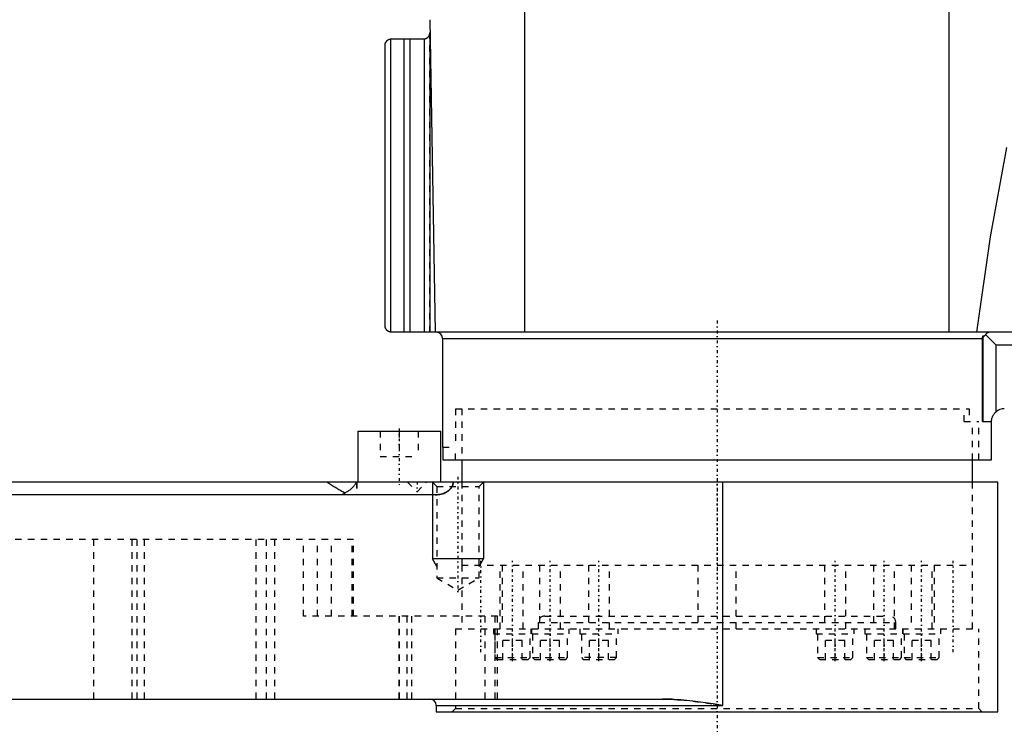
# Model space of a CAD drawing. Extents: x -171 to 392, y -1 to 595.
# Tile 3 of 5: x 111 to 265, y 140 to 251. Entities that reach past the tile are written whole.
import ezdxf

# ---------------------------------------------------------------- set-up
doc = ezdxf.new("R2010")
doc.units = 0
doc.linetypes.add('CENTER', pattern=[1.5, 0.45, -0.5, 0.05, -0.5])
doc.linetypes.add('DASHED', pattern=[2, 1, -1])
for name, color, linetype in [('AM_0', 7, 'CONTINUOUS'), ('AM_10', 7, 'CONTINUOUS'), ('AM_3', 7, 'DASHED'), ('AM_7', 7, 'CENTER')]:
    doc.layers.add(name, color=color, linetype=linetype)

msp = doc.modelspace()

# ---------------------------------------------------------------- linework, layer by layer
at = {"layer": 'AM_0', "color": 7, "linetype": 'CONTINUOUS'}
for p, q in [((256.35, 202.5), (256.35, 280.58)), ((189.87, 202.5), (189.87, 257.5)), ((175, 251.5), (175.86, 202.5)), ((168.86, 248.49), (168.86, 202.51)), ((169, 248.5), (174.03, 248.5)), ((170.95, 248.5), (170.95, 202.5)), ((171.86, 248.5), (171.86, 202.5)), ((174.11, 248.5), (174.11, 202.5)), ((174.98, 249.17), (174.98, 202.5)), ((168, 203.5), (168, 247.5)), ((391.64, 202.5), (169, 202.5)), ((263.7, 200.5), (262.08, 202.12)), ((177, 201.5), (177, 184.5)), ((177, 201.5), (261.57, 201.5)), ((261.57, 188.5), (261.57, 201.5)), ((261.7, 188.5), (261.7, 201.99)), ((263.7, 190.02), (263.7, 200.5)), ((267, 200.5), (263.7, 200.5)), ((261.57, 188.5), (263, 188.5)), ((263, 182.5), (263, 188.5)), ((163.7, 187), (163.7, 179)), ((163.7, 187), (176.7, 187)), ((176.7, 179), (176.7, 187)), ((177, 184.5), (177.03, 184.5)), ((177.03, 184.5), (177.03, 182.5)), ((177.03, 182.5), (263, 182.5)), ((180, 182.5), (180, 179)), ((260, 179), (260, 182.5)), ((264, 179), (-48.5, 179)), ((220.9, 144), (220.9, 179)), ((264, 143), (264, 179)), ((175.82, 177), (55.54, 177)), ((49.88, 145), (211.47, 145)), ((176, 144), (176, 143)), ((176, 144), (220.9, 144)), ((176, 143), (264, 143))]:
    msp.add_line(p, q, dxfattribs=at)
for points in [[(168, 247.5, 0), (168, 247.51, 0), (168, 247.52, 0), (168, 247.54, 0), (168, 247.54, 0), (168, 247.55, 0), (168, 247.56, 0), (168, 247.58, 0), (168, 247.59, 0), (168.01, 247.6, 0), (168.01, 247.62, 0), (168.01, 247.62, 0), (168.01, 247.63, 0), (168.01, 247.64, 0), (168.01, 247.65, 0), (168.01, 247.67, 0), (168.02, 247.68, 0), (168.02, 247.69, 0), (168.02, 247.7, 0), (168.02, 247.7, 0), (168.02, 247.71, 0), (168.03, 247.73, 0), (168.03, 247.73, 0), (168.03, 247.74, 0), (168.03, 247.75, 0), (168.03, 247.76, 0), (168.04, 247.77, 0), (168.04, 247.77, 0), (168.04, 247.78, 0), (168.04, 247.8, 0), (168.06, 247.83, 0), (168.08, 247.9, 0), (168.11, 247.96, 0), (168.15, 248.03, 0), (168.19, 248.09, 0), (168.21, 248.12, 0), (168.24, 248.15, 0), (168.27, 248.18, 0), (168.28, 248.19, 0), (168.29, 248.2, 0), (168.29, 248.21, 0), (168.3, 248.21, 0), (168.3, 248.22, 0), (168.31, 248.23, 0), (168.32, 248.24, 0), (168.33, 248.25, 0), (168.34, 248.25, 0), (168.35, 248.26, 0), (168.35, 248.26, 0), (168.36, 248.27, 0), (168.37, 248.28, 0), (168.38, 248.29, 0), (168.39, 248.3, 0), (168.41, 248.3, 0), (168.41, 248.31, 0), (168.42, 248.31, 0), (168.43, 248.32, 0), (168.44, 248.33, 0), (168.45, 248.34, 0), (168.46, 248.34, 0), (168.47, 248.35, 0), (168.48, 248.35, 0), (168.49, 248.36, 0), (168.5, 248.36, 0), (168.51, 248.37, 0), (168.52, 248.38, 0), (168.54, 248.39, 0), (168.55, 248.39, 0), (168.55, 248.4, 0), (168.56, 248.4, 0), (168.57, 248.41, 0), (168.59, 248.41, 0), (168.6, 248.41, 0), (168.6, 248.42, 0), (168.62, 248.42, 0), (168.63, 248.43, 0), (168.64, 248.43, 0), (168.64, 248.43, 0), (168.66, 248.44, 0), (168.67, 248.45, 0), (168.69, 248.45, 0), (168.7, 248.45, 0), (168.72, 248.46, 0), (168.72, 248.46, 0), (168.73, 248.46, 0), (168.75, 248.47, 0), (168.76, 248.47, 0), (168.78, 248.47, 0), (168.79, 248.48, 0), (168.81, 248.48, 0), (168.82, 248.48, 0), (168.82, 248.48, 0), (168.84, 248.49, 0), (168.85, 248.49, 0), (168.86, 248.49, 0)], [(168, 247.5, 0), (168, 247.51, 0), (168, 247.52, 0), (168, 247.53, 0), (168, 247.54, 0), (168, 247.54, 0), (168, 247.55, 0), (168, 247.56, 0), (168, 247.58, 0), (168, 247.59, 0), (168, 247.6, 0), (168.01, 247.6, 0), (168.01, 247.61, 0), (168.01, 247.62, 0), (168.01, 247.63, 0), (168.01, 247.64, 0), (168.01, 247.65, 0), (168.01, 247.66, 0), (168.01, 247.66, 0), (168.01, 247.67, 0), (168.02, 247.68, 0), (168.02, 247.69, 0), (168.02, 247.69, 0), (168.02, 247.7, 0), (168.02, 247.71, 0), (168.02, 247.72, 0), (168.02, 247.72, 0), (168.03, 247.73, 0), (168.03, 247.74, 0), (168.03, 247.74, 0), (168.04, 247.78, 0), (168.06, 247.83, 0), (168.08, 247.89, 0), (168.1, 247.94, 0), (168.13, 247.99, 0), (168.14, 248.02, 0), (168.16, 248.04, 0), (168.19, 248.09, 0), (168.23, 248.14, 0), (168.27, 248.19, 0), (168.32, 248.23, 0), (168.37, 248.27, 0), (168.39, 248.29, 0), (168.42, 248.31, 0), (168.45, 248.33, 0), (168.46, 248.34, 0), (168.47, 248.35, 0), (168.47, 248.35, 0), (168.48, 248.35, 0), (168.49, 248.36, 0), (168.5, 248.36, 0), (168.51, 248.37, 0), (168.52, 248.38, 0), (168.53, 248.38, 0), (168.53, 248.38, 0), (168.54, 248.39, 0), (168.55, 248.39, 0), (168.56, 248.4, 0), (168.56, 248.4, 0)], [(168.86, 248.49, 0), (168.88, 248.49, 0), (168.93, 248.5, 0), (168.98, 248.5, 0), (169, 248.5, 0)], [(174.03, 248.5, 0), (174.05, 248.5, 0), (174.07, 248.5, 0), (174.1, 248.5, 0), (174.11, 248.5, 0)], [(174.11, 248.5, 0), (174.12, 248.5, 0), (174.13, 248.5, 0), (174.15, 248.51, 0), (174.16, 248.51, 0), (174.16, 248.51, 0), (174.18, 248.51, 0), (174.19, 248.51, 0), (174.2, 248.51, 0), (174.22, 248.52, 0), (174.23, 248.52, 0), (174.24, 248.52, 0), (174.25, 248.52, 0), (174.26, 248.53, 0), (174.27, 248.53, 0), (174.29, 248.53, 0), (174.3, 248.54, 0), (174.31, 248.54, 0), (174.32, 248.54, 0), (174.33, 248.54, 0), (174.34, 248.55, 0), (174.35, 248.55, 0), (174.36, 248.55, 0), (174.37, 248.56, 0), (174.38, 248.56, 0), (174.39, 248.57, 0), (174.4, 248.57, 0), (174.41, 248.57, 0), (174.42, 248.58, 0), (174.43, 248.58, 0), (174.44, 248.59, 0), (174.46, 248.59, 0), (174.47, 248.6, 0), (174.47, 248.6, 0), (174.48, 248.6, 0), (174.49, 248.61, 0), (174.5, 248.62, 0), (174.52, 248.62, 0), (174.53, 248.63, 0), (174.54, 248.64, 0), (174.54, 248.64, 0), (174.55, 248.64, 0), (174.56, 248.65, 0), (174.57, 248.66, 0), (174.58, 248.66, 0), (174.59, 248.67, 0), (174.6, 248.68, 0), (174.61, 248.68, 0), (174.61, 248.68, 0), (174.62, 248.69, 0), (174.63, 248.7, 0), (174.64, 248.71, 0), (174.65, 248.71, 0), (174.66, 248.72, 0), (174.67, 248.72, 0), (174.67, 248.73, 0), (174.68, 248.74, 0), (174.69, 248.74, 0), (174.72, 248.77, 0), (174.74, 248.79, 0), (174.77, 248.82, 0), (174.81, 248.87, 0), (174.85, 248.92, 0), (174.88, 248.97, 0), (174.91, 249.02, 0), (174.92, 249.04, 0), (174.93, 249.05, 0), (174.93, 249.06, 0), (174.93, 249.06, 0), (174.94, 249.07, 0), (174.94, 249.07, 0), (174.94, 249.08, 0), (174.94, 249.08, 0), (174.95, 249.09, 0), (174.95, 249.09, 0), (174.95, 249.1, 0), (174.95, 249.1, 0), (174.95, 249.11, 0), (174.96, 249.11, 0), (174.96, 249.12, 0), (174.96, 249.13, 0), (174.96, 249.13, 0), (174.97, 249.14, 0), (174.97, 249.14, 0), (174.97, 249.14, 0), (174.97, 249.15, 0), (174.97, 249.15, 0), (174.97, 249.16, 0), (174.97, 249.16, 0), (174.98, 249.16, 0), (174.98, 249.16, 0), (174.98, 249.17, 0), (174.98, 249.17, 0), (174.98, 249.17, 0), (174.98, 249.17, 0)], [(260.69, 202.5, 0), (262.85, 217.46, 0), (265.38, 231.48, 0)], [(168.86, 202.51, 0), (168.85, 202.51, 0), (168.84, 202.51, 0), (168.82, 202.52, 0), (168.82, 202.52, 0), (168.81, 202.52, 0), (168.79, 202.52, 0), (168.78, 202.53, 0), (168.76, 202.53, 0), (168.75, 202.53, 0), (168.73, 202.54, 0), (168.72, 202.54, 0), (168.72, 202.54, 0), (168.7, 202.55, 0), (168.69, 202.55, 0), (168.67, 202.55, 0), (168.66, 202.56, 0), (168.64, 202.57, 0), (168.64, 202.57, 0), (168.63, 202.57, 0), (168.62, 202.58, 0), (168.6, 202.58, 0), (168.6, 202.59, 0), (168.59, 202.59, 0), (168.57, 202.59, 0), (168.56, 202.6, 0), (168.55, 202.6, 0), (168.55, 202.61, 0), (168.54, 202.61, 0), (168.52, 202.62, 0), (168.51, 202.63, 0), (168.5, 202.64, 0), (168.49, 202.64, 0), (168.48, 202.65, 0), (168.47, 202.65, 0), (168.46, 202.66, 0), (168.45, 202.66, 0), (168.44, 202.67, 0), (168.43, 202.68, 0), (168.42, 202.69, 0), (168.41, 202.69, 0), (168.41, 202.7, 0), (168.39, 202.7, 0), (168.38, 202.71, 0), (168.37, 202.72, 0), (168.36, 202.73, 0), (168.35, 202.74, 0), (168.35, 202.74, 0), (168.34, 202.75, 0), (168.33, 202.75, 0), (168.32, 202.76, 0), (168.31, 202.77, 0), (168.3, 202.78, 0), (168.3, 202.79, 0), (168.29, 202.79, 0), (168.29, 202.8, 0), (168.28, 202.81, 0), (168.27, 202.82, 0), (168.24, 202.85, 0), (168.21, 202.88, 0), (168.19, 202.91, 0), (168.15, 202.97, 0), (168.11, 203.04, 0), (168.08, 203.1, 0), (168.06, 203.17, 0), (168.04, 203.2, 0), (168.04, 203.22, 0), (168.04, 203.23, 0), (168.04, 203.23, 0), (168.03, 203.24, 0), (168.03, 203.25, 0), (168.03, 203.26, 0), (168.03, 203.27, 0), (168.03, 203.27, 0), (168.02, 203.29, 0), (168.02, 203.3, 0), (168.02, 203.3, 0), (168.02, 203.31, 0), (168.02, 203.32, 0), (168.01, 203.33, 0), (168.01, 203.35, 0), (168.01, 203.36, 0), (168.01, 203.37, 0), (168.01, 203.38, 0), (168.01, 203.38, 0), (168.01, 203.4, 0), (168, 203.41, 0), (168, 203.42, 0), (168, 203.44, 0), (168, 203.45, 0), (168, 203.46, 0), (168, 203.46, 0), (168, 203.48, 0), (168, 203.49, 0), (168, 203.5, 0)], [(169, 202.5, 0), (168.98, 202.5, 0), (168.93, 202.5, 0), (168.88, 202.51, 0), (168.86, 202.51, 0)], [(261.7, 201.99, 0), (261.7, 201.97, 0), (261.7, 201.94, 0), (261.71, 201.91, 0), (261.71, 201.9, 0), (261.71, 201.89, 0), (261.72, 201.88, 0), (261.72, 201.88, 0), (261.72, 201.87, 0), (261.72, 201.87, 0), (261.72, 201.87, 0), (261.73, 201.87, 0), (261.73, 201.87, 0), (261.73, 201.86, 0), (261.73, 201.86, 0), (261.73, 201.86, 0), (261.73, 201.86, 0), (261.74, 201.86, 0), (261.74, 201.86, 0), (261.74, 201.86, 0), (261.74, 201.85, 0), (261.74, 201.85, 0), (261.75, 201.85, 0), (261.75, 201.85, 0), (261.75, 201.85, 0), (261.75, 201.85, 0), (261.75, 201.85, 0), (261.75, 201.85, 0), (261.76, 201.85, 0), (261.76, 201.85, 0), (261.76, 201.85, 0), (261.76, 201.85, 0), (261.76, 201.85, 0), (261.77, 201.85, 0), (261.77, 201.85, 0), (261.77, 201.85, 0), (261.77, 201.85, 0), (261.77, 201.85, 0), (261.78, 201.85, 0), (261.78, 201.85, 0), (261.78, 201.85, 0), (261.78, 201.85, 0), (261.78, 201.86, 0), (261.79, 201.86, 0), (261.79, 201.86, 0), (261.79, 201.86, 0), (261.79, 201.86, 0), (261.8, 201.86, 0), (261.8, 201.86, 0), (261.8, 201.87, 0), (261.81, 201.87, 0), (261.81, 201.87, 0), (261.81, 201.87, 0), (261.81, 201.87, 0), (261.82, 201.88, 0), (261.82, 201.88, 0), (261.83, 201.88, 0), (261.83, 201.88, 0), (261.83, 201.89, 0), (261.84, 201.89, 0), (261.84, 201.89, 0), (261.84, 201.9, 0), (261.85, 201.9, 0), (261.86, 201.91, 0), (261.89, 201.94, 0), (261.93, 201.98, 0), (261.95, 202, 0), (261.97, 202.01, 0), (262.01, 202.05, 0), (262.06, 202.1, 0), (262.08, 202.12, 0)], [(262.08, 202.12, 0), (262.09, 202.14, 0), (262.11, 202.18, 0), (262.14, 202.22, 0), (262.15, 202.24, 0), (262.16, 202.25, 0), (262.19, 202.29, 0), (262.22, 202.32, 0), (262.24, 202.34, 0), (262.27, 202.37, 0), (262.3, 202.39, 0), (262.32, 202.4, 0), (262.33, 202.42, 0), (262.36, 202.43, 0), (262.39, 202.45, 0), (262.43, 202.46, 0), (262.46, 202.48, 0), (262.49, 202.49, 0), (262.51, 202.49, 0), (262.52, 202.49, 0), (262.55, 202.5, 0), (262.59, 202.5, 0), (262.6, 202.5, 0)], [(261.57, 201.5, 0), (261.57, 201.51, 0), (261.57, 201.54, 0), (261.57, 201.57, 0), (261.57, 201.58, 0), (261.57, 201.6, 0), (261.58, 201.63, 0), (261.58, 201.65, 0), (261.59, 201.68, 0), (261.59, 201.71, 0), (261.6, 201.74, 0), (261.6, 201.75, 0), (261.61, 201.77, 0), (261.62, 201.8, 0), (261.62, 201.82, 0), (261.63, 201.85, 0), (261.64, 201.87, 0), (261.66, 201.9, 0), (261.66, 201.91, 0), (261.67, 201.92, 0), (261.68, 201.95, 0), (261.69, 201.97, 0), (261.7, 201.99, 0)], [(263, 188.5, 0), (263, 188.55, 0), (263.01, 188.64, 0), (263.01, 188.74, 0), (263.02, 188.78, 0), (263.03, 188.83, 0), (263.05, 188.92, 0), (263.07, 189.02, 0), (263.1, 189.11, 0), (263.13, 189.2, 0), (263.16, 189.29, 0), (263.18, 189.34, 0), (263.2, 189.38, 0), (263.25, 189.46, 0), (263.3, 189.55, 0), (263.35, 189.63, 0), (263.41, 189.71, 0), (263.47, 189.78, 0), (263.5, 189.82, 0), (263.53, 189.85, 0), (263.59, 189.92, 0), (263.66, 189.99, 0), (263.7, 190.02, 0)], [(158.92, 179, 0), (159, 178.95, 0), (159.16, 178.85, 0), (159.32, 178.75, 0), (159.4, 178.7, 0), (159.48, 178.65, 0), (159.64, 178.55, 0), (159.8, 178.44, 0), (159.97, 178.34, 0), (160.13, 178.25, 0), (160.29, 178.15, 0), (160.37, 178.1, 0), (160.45, 178.05, 0), (160.61, 177.96, 0), (160.77, 177.86, 0), (160.92, 177.77, 0), (161.08, 177.69, 0), (161.23, 177.6, 0), (161.31, 177.56, 0), (161.38, 177.53, 0), (161.53, 177.45, 0), (161.68, 177.38, 0), (161.75, 177.34, 0)], [(161.75, 177.34, 0), (161.83, 177.38, 0), (161.97, 177.46, 0), (162.11, 177.54, 0), (162.18, 177.58, 0), (162.25, 177.63, 0), (162.38, 177.72, 0), (162.5, 177.81, 0), (162.62, 177.91, 0), (162.73, 178.01, 0), (162.84, 178.11, 0), (162.89, 178.16, 0), (162.95, 178.21, 0), (163.04, 178.32, 0), (163.14, 178.42, 0), (163.22, 178.53, 0), (163.3, 178.64, 0), (163.38, 178.74, 0), (163.41, 178.79, 0), (163.43, 178.84, 0), (163.46, 178.88, 0), (163.47, 178.9, 0), (163.47, 178.91, 0), (163.48, 178.91, 0), (163.48, 178.92, 0), (163.48, 178.93, 0), (163.49, 178.94, 0), (163.49, 178.95, 0), (163.49, 178.96, 0), (163.49, 178.96, 0), (163.49, 178.96, 0), (163.49, 178.96, 0), (163.49, 178.96, 0), (163.49, 178.96, 0), (163.49, 178.96, 0), (163.49, 178.97, 0), (163.49, 178.97, 0), (163.49, 178.97, 0), (163.49, 178.97, 0), (163.49, 178.97, 0), (163.49, 178.97, 0), (163.49, 178.97, 0), (163.5, 178.97, 0), (163.5, 178.97, 0), (163.5, 178.98, 0), (163.5, 178.98, 0), (163.5, 178.98, 0), (163.5, 178.98, 0), (163.5, 178.98, 0), (163.5, 178.98, 0), (163.5, 178.98, 0), (163.5, 178.98, 0), (163.5, 178.99, 0), (163.5, 178.99, 0), (163.5, 178.99, 0), (163.5, 178.99, 0), (163.5, 178.99, 0), (163.5, 178.99, 0), (163.5, 178.99, 0), (163.5, 178.99, 0), (163.5, 179, 0), (163.5, 179, 0), (163.5, 179, 0), (163.5, 179, 0), (163.5, 179, 0)], [(175.82, 177, 0), (175.92, 177, 0), (176.13, 177.01, 0), (176.35, 177.04, 0), (176.46, 177.05, 0), (176.56, 177.07, 0), (176.78, 177.12, 0), (176.98, 177.18, 0), (177.17, 177.24, 0), (177.37, 177.33, 0), (177.48, 177.38, 0), (177.51, 177.4, 0), (177.55, 177.42, 0), (177.56, 177.43, 0), (177.58, 177.43, 0), (177.61, 177.45, 0), (177.64, 177.47, 0), (177.66, 177.48, 0), (177.67, 177.49, 0), (177.7, 177.51, 0), (177.73, 177.53, 0), (177.75, 177.54, 0), (177.76, 177.55, 0), (177.79, 177.57, 0), (177.82, 177.59, 0), (177.85, 177.61, 0), (177.88, 177.63, 0), (177.9, 177.65, 0), (177.92, 177.66, 0), (177.93, 177.67, 0), (177.96, 177.69, 0), (177.98, 177.71, 0), (178.01, 177.73, 0), (178.04, 177.76, 0), (178.06, 177.78, 0), (178.07, 177.79, 0), (178.09, 177.8, 0), (178.11, 177.83, 0), (178.14, 177.85, 0), (178.16, 177.88, 0), (178.19, 177.9, 0), (178.21, 177.93, 0), (178.23, 177.94, 0), (178.24, 177.96, 0), (178.26, 177.99, 0), (178.28, 178.01, 0), (178.31, 178.04, 0), (178.33, 178.07, 0), (178.35, 178.1, 0), (178.36, 178.11, 0), (178.37, 178.13, 0), (178.39, 178.16, 0), (178.41, 178.19, 0), (178.43, 178.22, 0), (178.45, 178.25, 0), (178.46, 178.28, 0), (178.47, 178.29, 0), (178.48, 178.31, 0), (178.5, 178.34, 0), (178.51, 178.37, 0), (178.52, 178.38, 0), (178.53, 178.4, 0), (178.54, 178.43, 0), (178.55, 178.46, 0), (178.56, 178.48, 0), (178.57, 178.5, 0), (178.58, 178.53, 0), (178.59, 178.56, 0), (178.6, 178.6, 0), (178.61, 178.63, 0), (178.62, 178.67, 0), (178.62, 178.69, 0), (178.63, 178.7, 0), (178.63, 178.74, 0), (178.64, 178.77, 0), (178.65, 178.81, 0), (178.65, 178.85, 0), (178.65, 178.88, 0), (178.66, 178.9, 0), (178.66, 178.91, 0), (178.66, 178.95, 0), (178.66, 178.98, 0), (178.66, 179, 0)], [(161.75, 177.34, 0), (161.73, 177.33, 0), (161.69, 177.29, 0), (161.65, 177.26, 0), (161.63, 177.24, 0), (161.61, 177.22, 0), (161.56, 177.19, 0), (161.52, 177.17, 0), (161.48, 177.14, 0), (161.44, 177.12, 0), (161.39, 177.1, 0), (161.37, 177.09, 0), (161.35, 177.08, 0), (161.3, 177.06, 0), (161.26, 177.04, 0), (161.21, 177.03, 0), (161.17, 177.02, 0), (161.12, 177.01, 0), (161.1, 177.01, 0), (161.08, 177.01, 0), (161.03, 177, 0), (160.99, 177, 0), (160.97, 177, 0)], [(220.9, 144, 0), (219.39, 144.23, 0), (216.2, 144.66, 0), (214.31, 144.86, 0), (213.78, 144.9, 0), (213.26, 144.94, 0), (212.99, 144.96, 0), (212.73, 144.97, 0), (212.22, 144.99, 0), (211.72, 145, 0), (211.47, 145, 0)]]:
    msp.add_polyline3d(points, dxfattribs=at)
for centre, radius, start, end in [((174.03, 249.5), 1, 340.8041, 1), ((176, 201.5), 1, 0, 90), ((265, 188.5), 2, 90, 130.5416), ((175, 144), 1, 0, 90)]:
    msp.add_arc(centre, radius, start, end, dxfattribs=at)
at = {"layer": 'AM_10', "color": 7, "linetype": 'CONTINUOUS'}
for p, q in [((175.4, 179), (175.4, 167)), ((183.4, 179), (183.4, 167)), ((183.4, 167), (175.4, 167)), ((176.08, 165.8), (175.4, 167)), ((182.72, 165.8), (183.4, 167))]:
    msp.add_line(p, q, dxfattribs=at)
at = {"layer": 'AM_3', "color": 6, "linetype": 'DASHED'}
for p, q in [((174.11, 248.5), (174.11, 202.5)), ((174.98, 249.17), (174.98, 202.5)), ((174.99, 202.5), (174.99, 249.2)), ((179, 190.5), (179, 184.5)), ((179, 190.5), (259.5, 190.5)), ((180, 190.5), (180, 182.5)), ((258.7, 188.5), (258.7, 190.5)), ((259.5, 190.5), (259.5, 188.5)), ((258.7, 188.5), (261, 188.5)), ((260, 182.5), (260, 188.5)), ((261, 182.5), (261, 188.5)), ((167.2, 187), (167.2, 183)), ((170.2, 187), (170.2, 183)), ((173.2, 187), (173.2, 183)), ((177.03, 184.5), (179.03, 184.5)), ((179.03, 182.5), (179.03, 184.5)), ((167.2, 183), (173.2, 183)), ((163.5, 179), (163.5, 177)), ((163.59, 179), (163.59, 177)), ((171.5, 179), (173, 177.5)), ((173, 177.5), (174.5, 179)), ((175.4, 179), (176.08, 178.32)), ((180, 179), (180, 166)), ((182.72, 178.32), (183.4, 179)), ((260, 166), (260, 179)), ((176.08, 178.32), (176.08, 164)), ((176.08, 178.32), (182.72, 178.32)), ((182.72, 164), (182.72, 178.32)), ((163.05, 170), (48.62, 170)), ((122.36, 145), (122.36, 170)), ((128.32, 170), (128.32, 145)), ((129.17, 145), (129.17, 170)), ((130.32, 145), (130.32, 170)), ((147.77, 145), (147.77, 170)), ((149.43, 145), (149.43, 170)), ((150.71, 145), (150.71, 170)), ((155.21, 158), (155.21, 170)), ((157.4, 158), (157.4, 170)), ((159.59, 158), (159.59, 170)), ((162.85, 158), (162.85, 170)), ((163.05, 158), (163.05, 170)), ((180, 166), (180, 156)), ((180, 166), (260, 166)), ((186, 156), (186, 166)), ((186.31, 166), (186.31, 156)), ((189.61, 156), (189.61, 166)), ((192.19, 166), (192.19, 156)), ((195.49, 156), (195.49, 166)), ((199.85, 166), (199.85, 156)), ((203.15, 156), (203.15, 166)), ((217, 166), (217, 156)), ((223, 156), (223, 166)), ((236.85, 166), (236.85, 156)), ((240.15, 156), (240.15, 166)), ((244.51, 166), (244.51, 156)), ((247.81, 156), (247.81, 166)), ((250.39, 166), (250.39, 156)), ((253.69, 156), (253.69, 166)), ((254, 166), (254, 156)), ((260, 156), (260, 166)), ((176.08, 164), (179.4, 162.08)), ((176.08, 164), (182.72, 164)), ((179.4, 162.08), (182.72, 164)), ((185.62, 158), (155.21, 158)), ((170.18, 145), (170.18, 158)), ((170.24, 145), (170.24, 158)), ((171.43, 145), (171.43, 158)), ((172.18, 145), (172.18, 158)), ((172.18, 145), (172.18, 158)), ((183.66, 145), (183.66, 158)), ((185.22, 145), (185.22, 158)), ((185.62, 145), (185.62, 158)), ((193, 158), (247, 158)), ((179, 156), (179, 143.5)), ((179, 156), (261, 156)), ((184.96, 156), (184.96, 155.2)), ((190.84, 156), (190.84, 155.2)), ((190.96, 155.2), (190.96, 156)), ((192, 157), (192, 156)), ((192, 157), (248, 157)), ((196.84, 155.2), (196.84, 156)), ((198.5, 156), (198.5, 155.2)), ((204.5, 155.2), (204.5, 156)), ((235.5, 156), (235.5, 155.2)), ((241.5, 155.2), (241.5, 156)), ((243.16, 156), (243.16, 155.2)), ((248, 156), (248, 157)), ((249.04, 156), (249.04, 155.2)), ((249.16, 155.2), (249.16, 156)), ((255.04, 155.2), (255.04, 156)), ((261, 143.5), (261, 156)), ((184.96, 155.2), (196.84, 155.2)), ((185.21, 155.2), (185.21, 151.5)), ((190.71, 151.5), (190.71, 155.2)), ((191.09, 155.2), (191.09, 151.5)), ((196.59, 151.5), (196.59, 155.2)), ((198.5, 155.2), (204.5, 155.2)), ((198.75, 155.2), (198.75, 151.5)), ((204.25, 151.5), (204.25, 155.2)), ((235.5, 155.2), (241.5, 155.2)), ((235.75, 155.2), (235.75, 151.5)), ((241.25, 151.5), (241.25, 155.2)), ((243.16, 155.2), (255.04, 155.2)), ((243.41, 155.2), (243.41, 151.5)), ((248.91, 151.5), (248.91, 155.2)), ((249.29, 155.2), (249.29, 151.5)), ((254.79, 151.5), (254.79, 155.2)), ((186.46, 151.2), (186.46, 154.2)), ((189.46, 154.2), (186.46, 154.2)), ((187.96, 151.2), (187.96, 154.2)), ((189.46, 151.2), (189.46, 154.2)), ((192.34, 151.2), (192.34, 154.2)), ((195.34, 154.2), (192.34, 154.2)), ((193.84, 151.2), (193.84, 154.2)), ((195.34, 151.2), (195.34, 154.2)), ((200, 151.2), (200, 154.2)), ((203, 154.2), (200, 154.2)), ((201.5, 151.2), (201.5, 154.2)), ((203, 151.2), (203, 154.2)), ((237, 151.2), (237, 154.2)), ((240, 154.2), (237, 154.2)), ((238.5, 151.2), (238.5, 154.2)), ((240, 151.2), (240, 154.2)), ((244.66, 151.2), (244.66, 154.2)), ((247.66, 154.2), (244.66, 154.2)), ((246.16, 151.2), (246.16, 154.2)), ((247.66, 151.2), (247.66, 154.2)), ((250.54, 151.2), (250.54, 154.2)), ((253.54, 154.2), (250.54, 154.2)), ((252.04, 151.2), (252.04, 154.2)), ((253.54, 151.2), (253.54, 154.2)), ((185.21, 151.5), (185.51, 151.2)), ((185.21, 151.5), (190.71, 151.5)), ((185.51, 151.2), (190.41, 151.2)), ((190.41, 151.2), (190.71, 151.5)), ((191.09, 151.5), (191.39, 151.2)), ((191.09, 151.5), (196.59, 151.5)), ((191.39, 151.2), (196.29, 151.2)), ((196.29, 151.2), (196.59, 151.5)), ((198.75, 151.5), (199.05, 151.2)), ((204.25, 151.5), (198.75, 151.5)), ((199.05, 151.2), (203.95, 151.2)), ((203.95, 151.2), (204.25, 151.5)), ((235.75, 151.5), (236.05, 151.2)), ((235.75, 151.5), (241.25, 151.5)), ((236.05, 151.2), (240.95, 151.2)), ((240.95, 151.2), (241.25, 151.5)), ((243.41, 151.5), (243.71, 151.2)), ((243.41, 151.5), (248.91, 151.5)), ((243.71, 151.2), (248.61, 151.2)), ((248.61, 151.2), (248.91, 151.5)), ((249.29, 151.5), (249.59, 151.2)), ((249.29, 151.5), (254.79, 151.5)), ((249.59, 151.2), (254.49, 151.2)), ((254.49, 151.2), (254.79, 151.5)), ((179, 143.5), (178.5, 143)), ((179, 143.5), (261, 143.5)), ((261.5, 143), (261, 143.5))]:
    msp.add_line(p, q, dxfattribs=at)
for points in [[(168.56, 248.4, 0), (168.57, 248.4, 0), (168.59, 248.41, 0), (168.6, 248.42, 0), (168.61, 248.42, 0), (168.62, 248.42, 0), (168.63, 248.43, 0), (168.65, 248.44, 0), (168.67, 248.44, 0), (168.68, 248.45, 0), (168.7, 248.45, 0), (168.71, 248.46, 0), (168.72, 248.46, 0), (168.73, 248.46, 0), (168.75, 248.47, 0), (168.77, 248.47, 0), (168.78, 248.48, 0), (168.8, 248.48, 0), (168.81, 248.48, 0), (168.82, 248.48, 0), (168.84, 248.49, 0), (168.85, 248.49, 0), (168.86, 248.49, 0)], [(174.11, 248.5, 0), (174.12, 248.5, 0), (174.13, 248.5, 0), (174.15, 248.51, 0), (174.15, 248.51, 0), (174.16, 248.51, 0), (174.17, 248.51, 0), (174.19, 248.51, 0), (174.2, 248.51, 0), (174.21, 248.52, 0), (174.23, 248.52, 0), (174.23, 248.52, 0), (174.24, 248.52, 0), (174.25, 248.52, 0), (174.27, 248.53, 0), (174.28, 248.53, 0), (174.29, 248.53, 0), (174.31, 248.54, 0), (174.31, 248.54, 0), (174.32, 248.54, 0), (174.33, 248.55, 0), (174.34, 248.55, 0), (174.35, 248.55, 0), (174.36, 248.55, 0), (174.37, 248.56, 0), (174.38, 248.56, 0), (174.39, 248.56, 0), (174.39, 248.57, 0), (174.41, 248.57, 0), (174.42, 248.58, 0), (174.43, 248.58, 0), (174.44, 248.59, 0), (174.45, 248.59, 0), (174.46, 248.59, 0), (174.46, 248.6, 0), (174.48, 248.6, 0), (174.49, 248.61, 0), (174.5, 248.61, 0), (174.51, 248.62, 0), (174.52, 248.63, 0), (174.53, 248.63, 0), (174.53, 248.63, 0), (174.54, 248.64, 0), (174.55, 248.64, 0), (174.56, 248.65, 0), (174.57, 248.66, 0), (174.58, 248.66, 0), (174.59, 248.67, 0), (174.59, 248.67, 0), (174.6, 248.68, 0), (174.61, 248.68, 0), (174.62, 248.69, 0), (174.63, 248.7, 0), (174.64, 248.71, 0), (174.65, 248.71, 0), (174.65, 248.71, 0), (174.66, 248.72, 0), (174.67, 248.73, 0), (174.7, 248.75, 0), (174.72, 248.77, 0), (174.75, 248.8, 0), (174.79, 248.84, 0), (174.83, 248.89, 0), (174.86, 248.94, 0), (174.89, 248.99, 0), (174.92, 249.04, 0), (174.93, 249.06, 0), (174.94, 249.08, 0), (174.95, 249.11, 0), (174.96, 249.11, 0), (174.96, 249.12, 0), (174.96, 249.12, 0), (174.96, 249.13, 0), (174.96, 249.13, 0), (174.97, 249.14, 0), (174.97, 249.14, 0), (174.97, 249.15, 0), (174.97, 249.16, 0), (174.97, 249.16, 0), (174.98, 249.16, 0), (174.98, 249.17, 0), (174.98, 249.17, 0), (174.98, 249.17, 0)], [(174.98, 249.17, 0), (174.98, 249.18, 0), (174.98, 249.18, 0), (174.98, 249.18, 0), (174.98, 249.18, 0), (174.98, 249.18, 0), (174.98, 249.19, 0), (174.98, 249.19, 0), (174.99, 249.19, 0), (174.99, 249.19, 0), (174.99, 249.19, 0), (174.99, 249.2, 0), (174.99, 249.2, 0), (174.99, 249.2, 0), (174.99, 249.2, 0), (174.99, 249.2, 0), (174.99, 249.2, 0), (174.99, 249.2, 0), (174.99, 249.2, 0), (174.99, 249.2, 0), (174.99, 249.2, 0), (174.99, 249.2, 0), (174.99, 249.2, 0)], [(262.08, 202.12, 0), (262.06, 202.1, 0), (262.02, 202.06, 0), (261.98, 202.02, 0), (261.96, 202.01, 0), (261.94, 201.99, 0), (261.9, 201.95, 0), (261.87, 201.92, 0), (261.85, 201.91, 0), (261.85, 201.9, 0), (261.84, 201.9, 0), (261.84, 201.9, 0), (261.84, 201.89, 0), (261.83, 201.89, 0), (261.83, 201.89, 0), (261.83, 201.88, 0), (261.82, 201.88, 0), (261.82, 201.87, 0), (261.81, 201.87, 0), (261.81, 201.87, 0), (261.81, 201.87, 0), (261.8, 201.87, 0), (261.8, 201.86, 0), (261.8, 201.86, 0), (261.79, 201.86, 0), (261.79, 201.86, 0), (261.79, 201.86, 0), (261.78, 201.86, 0), (261.78, 201.85, 0), (261.78, 201.85, 0), (261.78, 201.85, 0), (261.77, 201.85, 0), (261.77, 201.85, 0), (261.77, 201.85, 0), (261.77, 201.85, 0), (261.76, 201.85, 0), (261.76, 201.85, 0), (261.76, 201.85, 0), (261.76, 201.85, 0), (261.75, 201.85, 0), (261.75, 201.85, 0), (261.75, 201.85, 0), (261.75, 201.85, 0), (261.75, 201.85, 0), (261.74, 201.85, 0), (261.74, 201.86, 0), (261.74, 201.86, 0), (261.74, 201.86, 0), (261.74, 201.86, 0), (261.73, 201.86, 0), (261.73, 201.86, 0), (261.73, 201.87, 0), (261.73, 201.87, 0), (261.73, 201.87, 0), (261.72, 201.87, 0), (261.72, 201.87, 0), (261.72, 201.88, 0), (261.72, 201.88, 0), (261.72, 201.89, 0), (261.71, 201.91, 0), (261.71, 201.92, 0), (261.7, 201.93, 0), (261.7, 201.96, 0), (261.7, 201.98, 0), (261.7, 201.99, 0)], [(178.66, 179, 0), (178.66, 178.98, 0), (178.66, 178.95, 0), (178.66, 178.91, 0), (178.66, 178.9, 0), (178.65, 178.88, 0), (178.65, 178.85, 0), (178.65, 178.81, 0), (178.64, 178.77, 0), (178.63, 178.74, 0), (178.63, 178.7, 0), (178.62, 178.69, 0), (178.62, 178.67, 0), (178.61, 178.63, 0), (178.6, 178.6, 0), (178.59, 178.56, 0), (178.58, 178.53, 0), (178.57, 178.5, 0), (178.56, 178.48, 0), (178.55, 178.46, 0), (178.54, 178.43, 0), (178.53, 178.4, 0), (178.52, 178.38, 0), (178.51, 178.37, 0), (178.5, 178.34, 0), (178.48, 178.31, 0), (178.47, 178.29, 0), (178.46, 178.28, 0), (178.45, 178.25, 0), (178.43, 178.22, 0), (178.41, 178.19, 0), (178.39, 178.16, 0), (178.37, 178.13, 0), (178.36, 178.11, 0), (178.35, 178.1, 0), (178.33, 178.07, 0), (178.31, 178.04, 0), (178.28, 178.01, 0), (178.26, 177.99, 0), (178.24, 177.96, 0), (178.23, 177.94, 0), (178.21, 177.93, 0), (178.19, 177.9, 0), (178.16, 177.88, 0), (178.14, 177.85, 0), (178.11, 177.83, 0), (178.09, 177.8, 0), (178.07, 177.79, 0), (178.06, 177.78, 0), (178.04, 177.76, 0), (178.01, 177.73, 0), (177.98, 177.71, 0), (177.96, 177.69, 0), (177.93, 177.67, 0), (177.92, 177.66, 0), (177.9, 177.65, 0), (177.88, 177.63, 0), (177.85, 177.61, 0), (177.82, 177.59, 0), (177.79, 177.57, 0), (177.76, 177.55, 0), (177.75, 177.54, 0), (177.73, 177.53, 0), (177.7, 177.51, 0), (177.67, 177.49, 0), (177.66, 177.48, 0), (177.64, 177.47, 0), (177.61, 177.45, 0), (177.58, 177.43, 0), (177.56, 177.43, 0), (177.55, 177.42, 0), (177.51, 177.4, 0), (177.48, 177.38, 0), (177.37, 177.33, 0), (177.17, 177.24, 0), (176.98, 177.18, 0), (176.78, 177.12, 0), (176.56, 177.07, 0), (176.46, 177.05, 0), (176.35, 177.04, 0), (176.13, 177.01, 0), (175.92, 177, 0), (175.82, 177, 0)], [(211.47, 145, 0), (211.72, 145, 0), (212.22, 144.99, 0), (212.73, 144.97, 0), (212.99, 144.96, 0), (213.26, 144.94, 0), (213.78, 144.9, 0), (214.31, 144.86, 0), (216.2, 144.66, 0), (219.39, 144.23, 0), (220.9, 144, 0)]]:
    msp.add_polyline3d(points, dxfattribs=at)
for centre, start, end in [((193, 157), 90, 180), ((247, 157), 0, 90)]:
    msp.add_arc(centre, 1, start, end, dxfattribs=at)
at = {"layer": 'AM_7', "color": 4, "linetype": 'CENTER'}
for p, q in [((220, 204.32), (220, 164.18)), ((170.2, 187.4), (170.2, 178.6)), ((173, 179.07), (173, 177.43)), ((179.4, 179.85), (179.4, 161.24)), ((220, 179.65), (220, 139.62)), ((183, 152.35), (183, 166.65)), ((187.96, 150.96), (187.96, 166.65)), ((193.84, 150.96), (193.84, 166.65)), ((201.5, 150.96), (201.5, 166.65)), ((238.5, 150.96), (238.5, 166.65)), ((246.16, 150.96), (246.16, 166.65)), ((252.04, 150.96), (252.04, 166.65)), ((257, 152.35), (257, 166.65))]:
    msp.add_line(p, q, dxfattribs=at)

doc.saveas('drawing.dxf')
